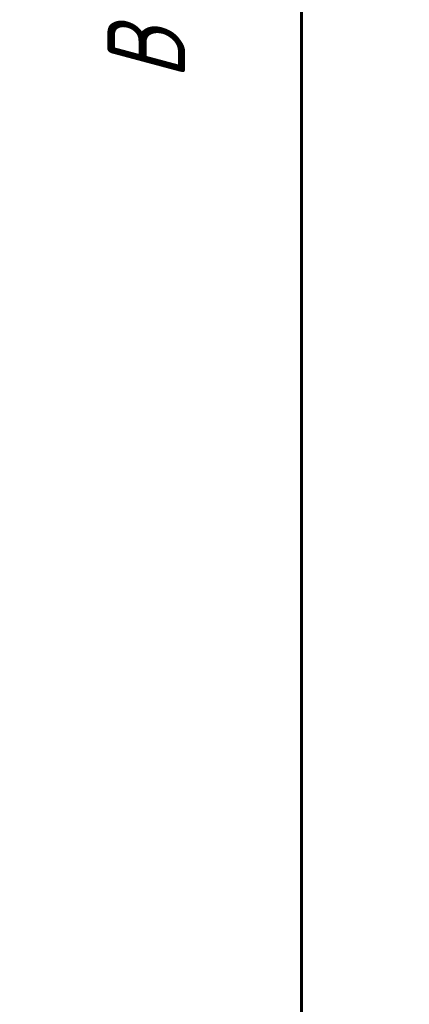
# Model space of a CAD drawing. Header units: millimetres. Extents: x 0 to 594, y 0 to 420.
# Tile 2 of 22: x 113 to 139, y 168 to 231. Entities that reach past the tile are written whole.
import ezdxf

# ---------------------------------------------------------------- set-up
doc = ezdxf.new("R2010")
doc.units = ezdxf.units.MM
doc.linetypes.add('K5LT_BASIC', pattern=[0])
doc.linetypes.add('K5LT_THIN', pattern=[0])
doc.layers.add('Системный слой', color=7, linetype='Continuous')
doc.styles.add('KDIMTEXTSTYLE', font='GOST_AU.SHX', dxfattribs={"width": 0.96, "oblique": 15, "height": 5})
doc.dimstyles.new('KDIMSTYLE (0.50)', dxfattribs={"dimtxt": 5, "dimasz": 1, "dimexe": 2, "dimexo": 0, "dimgap": 1, "dimtad": 1, "dimlfac": 2, "dimtxsty": 'KDIMTEXTSTYLE', "dimsah": 1, "dimcen": 0, "dimdle": 1, "dimadec": 0, "dimazin": 0, "dimtfac": 0.667, "dimtmove": 0, "dimatfit": 3, "dimfxl": 1, "dimtvp": 1, "dimtolj": 1, "dimtzin": 0, "dimarcsym": 0})

# ---------------------------------------------------------------- blocks, each defined once
blk = doc.blocks.new('KDIMARROW_01')
at = {"layer": 'Системный слой'}
blk.add_hatch(color=0, dxfattribs=at).paths.add_polyline_path([(0, 0), (-5, 0.658), (-4.5, 0), (-5, -0.658)])
at = {"layer": 'Системный слой', "color": 0, "linetype": 'K5LT_THIN', "lineweight": 18}
for p, q in [((-4.5, 0), (-5, 0.658)), ((-5, 0.658), (0, 0)), ((0, 0), (-5, -0.658)), ((-5, -0.658), (-4.5, 0)), ((0, 0), (-1, 0))]:
    blk.add_line(p, q, dxfattribs=at)

msp = doc.modelspace()

# ---------------------------------------------------------------- linework, layer by layer
at = {"layer": 'Системный слой', "color": 150, "linetype": 'K5LT_BASIC', "lineweight": 60, "true_color": 0x0080ff}
msp.add_line((131.6177, 306.7875), (131.6177, 145.4875), dxfattribs=at)

# ---------------------------------------------------------------- dimensions: what is measured, and where the dimension line sits
at = {"layer": 'Системный слой', "color": 7}
msp.add_linear_dim(base=(121.6177, 320.4875), p1=(138.5427, 137.3875), p2=(132.7177, 320.4875), angle=90, location=(121.6177, 228.9375), text='\\H5.0;\\W0.965;\\Q15;\\H5.0;\\W0.965;\\Q15;\\Q15;В', dimstyle='KDIMSTYLE (0.50)', override={"dimexo": 0, "dimblk1": 'KDIMARROW_01', "dimblk2": 'KDIMARROW_01', "dimse1": 0, "dimse2": 0, "dimclrt": 7, "dimtolj": 1}, dxfattribs=at).render()

doc.saveas('drawing.dxf')
